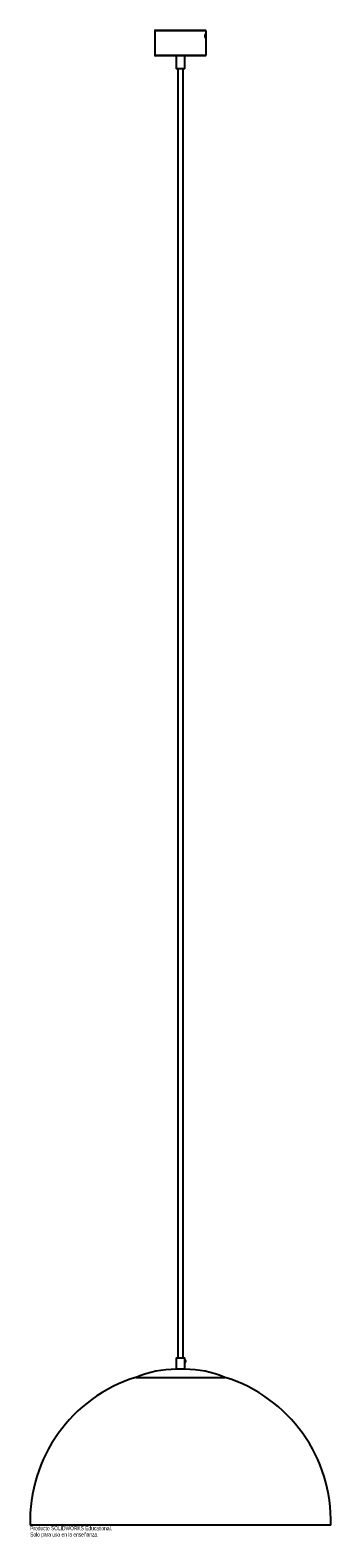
# Model space of a CAD drawing. Header units: millimetres. Extents: x 175 to 525, y -131 to 1624.
import ezdxf

# ---------------------------------------------------------------- set-up
doc = ezdxf.new("R2010")
doc.units = ezdxf.units.MM
doc.styles.add('SLDTEXTSTYLE0', font='TXT', dxfattribs={"width": 0.7})

msp = doc.modelspace()

# ---------------------------------------------------------------- linework, layer by layer
at = {"color": 7, "linetype": 'Continuous', "lineweight": 25}
for p, q in [((320.1, 1623), (320.1, 1595)), ((321.1, 1624), (379.1, 1624)), ((379.5, 1619.1), (379.3, 1619.3)), ((379.3, 1615.1), (379.5, 1615.3)), ((379.5, 1619.1), (379.5, 1619.1)), ((380.1, 1595), (380.1, 1623)), ((379.1, 1594), (321.1, 1594)), ((345.1, 1594), (345.1, 1579)), ((355.1, 1579), (355.1, 1594)), ((355.1, 1579), (345.1, 1579)), ((347.1, 1579), (347.1, 79)), ((353.1, 79), (353.1, 1579)), ((345.1, 79), (345.1, 65.6)), ((345.1, 79), (355.1, 79)), ((355.1, 65.6), (355.1, 79)), ((355.8, 76.5), (355.1, 77.2)), ((355.1, 72.9), (355.8, 73.5)), ((356.1, 75.8), (356.1, 74.3)), ((298.3, 56.1), (401.9, 56.1)), ((355.1, 65.6), (345.1, 65.6)), ((525.1, -116), (175.1, -116))]:
    msp.add_line(p, q, dxfattribs=at)
at = {"color": 8, "linetype": 'Continuous', "lineweight": 25}
for p, q in [((380.1, 1623), (320.1, 1623)), ((320.1, 1595), (380.1, 1595)), ((355.8, 73.5), (355.8, 76.5))]:
    msp.add_line(p, q, dxfattribs=at)
at = {"color": 7, "linetype": 'Continuous', "lineweight": 25, "flags": 128}
for points in [[(379.3, 1619.3), (379.1, 1619.4), (378.9, 1619.2), (378.8, 1618.7), (378.6, 1618), (378.6, 1617.2)], [(378.6, 1617.2), (378.6, 1616.4), (378.8, 1615.7), (378.9, 1615.2), (379.1, 1615), (379.3, 1615.1)], [(379.3, 1617.2), (379.3, 1616.7), (379.4, 1616.3), (379.5, 1616), (379.6, 1615.9), (379.8, 1616), (379.9, 1616.3), (379.9, 1616.7), (380, 1617.2), (379.9, 1617.7), (379.9, 1618.1), (379.8, 1618.4), (379.6, 1618.5), (379.5, 1618.4), (379.4, 1618.1), (379.3, 1617.7), (379.3, 1617.2)]]:
    msp.add_lwpolyline(points, dxfattribs=at)
at = {"color": 8, "linetype": 'Continuous', "lineweight": 25, "flags": 128}
msp.add_lwpolyline([(379.5, 1615.3), (379.3, 1615.2), (379.1, 1615.4), (379, 1615.8), (378.9, 1616.4), (378.8, 1617.2), (378.9, 1618), (379, 1618.6), (379.1, 1619), (379.3, 1619.2), (379.5, 1619.1)], dxfattribs=at)
at = {"color": 7, "linetype": 'Continuous', "lineweight": 25}
for centre, radius, start, end in [((321.1, 1623), 1, 90, 180), ((379.1, 1623), 1, 360, 90), ((321.1, 1595), 1, 180, 270), ((379.1, 1595), 1, 270, 360), ((355.1, 75.8), 1, 0, 46), ((355.1, 74.3), 1, 314, 0), ((350.1, -111.1), 175.1, 107.2071, 181.6139), ((345.7, -57.5), 123.1, 90.2596, 112.6154), ((354.6, -57.5), 123.1, 67.3846, 89.7404), ((350.1, -111.1), 175.1, 358.3861, 72.7929)]:
    msp.add_arc(centre, radius, start, end, dxfattribs=at)
msp.add_open_spline([(379.5, 1615.3), (379.5, 1615.4), (379.7, 1615.5), (379.8, 1615.8), (379.9, 1616.3), (380, 1617), (380, 1617.6), (379.9, 1618.3), (379.8, 1618.8), (379.5, 1619), (379.5, 1619.1)], degree=3, knots=[0, 0, 0, 0, 0.051491, 0.144328, 0.29318, 0.450797, 0.598309, 0.757412, 0.9298, 1, 1, 1, 1], dxfattribs=at)

# ---------------------------------------------------------------- texts
at = {"color": 7, "linetype": 'Continuous', "char_height": 4.834, "attachment_point": 1, "style": 'SLDTEXTSTYLE0'}
for s, insert in [('Producto SOLIDWORKS Educational.', (175.1, -117)), ('Solo para uso en la enseñanza.', (175.1, -124.3))]:
    msp.add_mtext(s, dxfattribs=dict(at, insert=insert))

doc.saveas('drawing.dxf')
